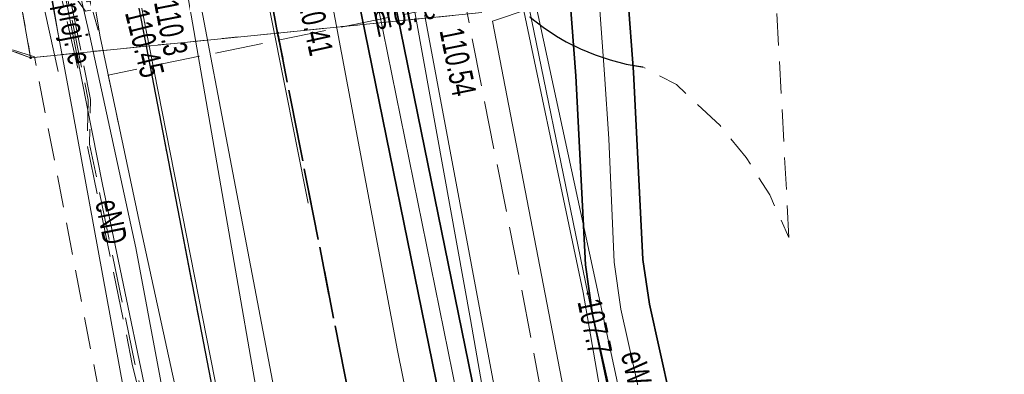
# Model space of a CAD drawing. Header units: metres. Extents: x 0 to 8432273, y 0 to 5705512.
# Tile 18 of 32: x 8403964 to 8403995, y 5705070 to 5705081. Entities that reach past the tile are written whole.
import ezdxf
from ezdxf.enums import TextEntityAlignment as Align

# ---------------------------------------------------------------- set-up
doc = ezdxf.new("R2010")
doc.units = ezdxf.units.M
doc.header["$MEASUREMENT"] = 0
for name, pattern in [('1.0_0.5', [1.5, 1, -0.5]), ('1.5_0.5', [2, 1.5, -0.5]), ('1.5_1.0', [2.5, 1.5, -1]), ('219-500', [0]), ('egug-500', [1, 0.5, -0.5])]:
    doc.linetypes.add(name, pattern=pattern)
doc.layers.get('0').update_dxf_attribs({"color": 250, "linetype": 'CONTINUOUS', "lineweight": 100})
for name, color, linetype in [('203-punkt graniczny', 7, 'CONTINUOUS'), ('216-obręb ewidencyjny', 7, 'CONTINUOUS'), ('218-kontur użytku gruntowego', 7, 'CONTINUOUS'), ('219-działka ewidencyjna', 7, 'CONTINUOUS'), ('chodnik', 7, 'CONTINUOUS'), ('jezdnia', 7, 'CONTINUOUS'), ('krawężnik', 7, 'CONTINUOUS'), ('obudowa ochronna przewodu', 7, 'CONTINUOUS'), ('pikieta sztuczna-Atr2', 7, 'CONTINUOUS'), ('przewód ciepłowniczy', 7, 'CONTINUOUS'), ('przewód elektroenergetyczny podziemny', 7, 'CONTINUOUS'), ('przewód elektroenergetyczny podziemny - ob. projektowany', 7, 'CONTINUOUS'), ('przewód elektroenergetyczny podziemny - ob. projektowany-Atr1', 7, 'CONTINUOUS'), ('przewód elektroenergetyczny podziemny-Atr1', 7, 'CONTINUOUS'), ('przewód gazowy', 7, 'CONTINUOUS'), ('przewód kanalizacyjny', 7, 'CONTINUOUS'), ('przewód telekomunikacyjny podziemny', 7, 'CONTINUOUS'), ('przewód wodociągowy', 7, 'CONTINUOUS'), ('rzędna', 7, 'CONTINUOUS'), ('rzędna-Atr2', 7, 'CONTINUOUS')]:
    doc.layers.add(name, color=color, linetype=linetype)
doc.layers.add('PL_AR_01-MAPA', color=7, linetype='CONTINUOUS', lineweight=15)
doc.layers.add('PL_AR_01-MAPA dwg', color=7, linetype='CONTINUOUS', lineweight=15)
doc.styles.get("Standard").update_dxf_attribs({"font": 'arial.ttf', "width": 0.75})
picture_1 = doc.add_image_def('image1.jpg', size_in_pixel=(7008, 9952))

# ---------------------------------------------------------------- blocks, each defined once
blk = doc.blocks.new('203')
at = {"linetype": 'Continuous', "lineweight": 0}
h = blk.add_hatch(color=0, dxfattribs=at)
edge = h.paths.add_edge_path()
edge.add_arc((0, 0), 0.045, 0, 360)
blk = doc.blocks.new('PW01')
at = {"linetype": 'Continuous', "lineweight": 13}
h = blk.add_hatch(color=0, dxfattribs=at)
edge = h.paths.add_edge_path()
edge.add_arc((0, 0), 0.045, 0, 360)
blk = doc.blocks.new('MDCP')
at = {"layer": '216-obręb ewidencyjny', "color": 7, "linetype": '1.5_1.0', "lineweight": 35, "flags": 128}
for points in [[(8404146.363, 5705453.777), (8404111.363, 5705441.777), (8403920.073, 5705370.267), (8403918.773, 5705369.777), (8403913.373, 5705367.757), (8403915.103, 5705360.627), (8403917.123, 5705352.697), (8403937.183, 5705274.227), (8403937.593, 5705272.627), (8403940.133, 5705262.657), (8403940.223, 5705262.307), (8403964.903, 5705124.717), (8403969.673, 5705098.087), (8403969.093, 5705097.927), (8403972.523, 5705080.457), (8404007.863, 5704900.207), (8404028.723, 5704792.647), (8404031.533, 5704778.137), (8404034.313, 5704763.977), (8404037.303, 5704748.697), (8404437.693, 5704886.347), (8404446.653, 5704889.427), (8404442.503, 5704900.377), (8404437.793, 5704912.807), (8404423.413, 5704948.867), (8404412.003, 5704978.447), (8404391.393, 5705031.847), (8404368.903, 5705090.837), (8404326.693, 5705200.827), (8404224.843, 5705466.277), (8404217.173, 5705483.997), (8404208.123, 5705480.137)], [(8403760.533, 5704983.797), (8403772.163, 5704956.317), (8403783.973, 5704928.897), (8403796.933, 5704901.947), (8403810.733, 5704875.317), (8403896.003, 5704716.687), (8403923.053, 5704725.937), (8403950.423, 5704735.297), (8403953.233, 5704736.257), (8403971.833, 5704742.607), (8403985.593, 5704747.317), (8403996.613, 5704751.087), (8404027.053, 5704761.497), (8404034.313, 5704763.977), (8404031.533, 5704778.137), (8404028.723, 5704792.647), (8404007.863, 5704900.207), (8403972.523, 5705080.457), (8403969.093, 5705097.927), (8403969.673, 5705098.087), (8403964.903, 5705124.717), (8403940.223, 5705262.307), (8403940.133, 5705262.657), (8403937.593, 5705272.627), (8403937.183, 5705274.227), (8403917.123, 5705352.697), (8403915.103, 5705360.627), (8403913.373, 5705367.757), (8403907.573, 5705366.207), (8403906.683, 5705365.967), (8403741.403, 5705321.727), (8403658.613, 5705306.157), (8403636.613, 5705302.027), (8403640.063, 5705284.487), (8403643.453, 5705270.117), (8403647.873, 5705256.107), (8403653.303, 5705242.457), (8403659.763, 5705229.177), (8403681.033, 5705189.207), (8403695.313, 5705162.417), (8403706.593, 5705141.237), (8403707.433, 5705139.547), (8403711.833, 5705130.687), (8403716.403, 5705119.867), (8403717.903, 5705115.677), (8403720.353, 5705108.817), (8403723.643, 5705097.497), (8403731.603, 5705068.577), (8403738.713, 5705045.467), (8403740.403, 5705039.987), (8403750.383, 5705011.867)]]:
    blk.add_lwpolyline(points, close=True, dxfattribs=at)
at = {"layer": '218-kontur użytku gruntowego', "color": 3, "linetype": 'egug-500', "lineweight": 18, "flags": 128}
for points in [[(8403969.093, 5705097.927), (8403972.523, 5705080.457)], [(8403972.523, 5705080.457), (8403969.093, 5705097.927)], [(8403964.823, 5705079.687), (8403962.663, 5705091.907)], [(8403962.663, 5705091.907), (8403964.823, 5705079.687)], [(8403948.413, 5705085.737), (8403964.823, 5705079.687)], [(8403972.523, 5705080.457), (8403978.893, 5705081.097)], [(8403964.823, 5705079.687), (8403972.523, 5705080.457)]]:
    blk.add_lwpolyline(points, dxfattribs=at)
at = {"layer": '219-działka ewidencyjna', "color": 7, "linetype": '219-500', "lineweight": 18, "flags": 128}
for points in [[(8403969.093, 5705097.927), (8403972.523, 5705080.457)], [(8403964.823, 5705079.687), (8403962.663, 5705091.907)], [(8403948.413, 5705085.737), (8403964.823, 5705079.687)], [(8403978.893, 5705081.097), (8403972.523, 5705080.457)], [(8403964.823, 5705079.687), (8403972.523, 5705080.457)]]:
    blk.add_lwpolyline(points, dxfattribs=at)
at = {"layer": 'chodnik', "color": 7, "linetype": '1.0_0.5', "lineweight": 18, "flags": 128}
for points in [[(8403988.463, 5705074.077), (8403988.053, 5705081.637), (8403987.093, 5705081.747), (8403986.273, 5705082.187), (8403985.453, 5705082.787), (8403984.953, 5705083.257), (8403984.623, 5705083.617), (8403984.393, 5705083.987), (8403984.143, 5705084.497), (8403983.903, 5705085.197), (8403981.793, 5705095.227), (8403981.673, 5705096.097), (8403981.713, 5705096.297), (8403979.833, 5705102.477), (8403979.363, 5705102.257), (8403978.933, 5705102.007), (8403978.513, 5705101.737), (8403978.113, 5705101.427), (8403977.743, 5705101.097), (8403977.403, 5705100.737), (8403977.073, 5705100.347), (8403976.783, 5705099.947), (8403976.523, 5705099.517), (8403976.293, 5705099.077), (8403976.093, 5705098.617), (8403975.933, 5705098.137), (8403975.813, 5705097.657), (8403975.733, 5705097.247), (8403975.673, 5705096.747), (8403975.663, 5705096.247), (8403975.683, 5705095.747), (8403975.733, 5705095.257), (8403975.793, 5705094.937), (8403976.773, 5705090.007), (8403977.743, 5705084.537), (8403977.963, 5705084.087), (8403978.213, 5705083.657), (8403978.473, 5705083.227), (8403978.753, 5705082.817), (8403979.063, 5705082.417), (8403979.353, 5705082.017), (8403979.683, 5705081.627), (8403980.033, 5705081.277), (8403980.403, 5705080.937), (8403980.803, 5705080.637), (8403981.213, 5705080.357), (8403981.513, 5705080.187), (8403981.963, 5705079.967), (8403982.423, 5705079.777), (8403982.893, 5705079.617), (8403983.383, 5705079.487), (8403983.903, 5705079.397), (8403984.953, 5705078.847), (8403986.313, 5705077.567), (8403987.123, 5705076.577), (8403987.863, 5705075.407)], [(8403972.633, 5705053.537), (8403973.413, 5705054.177), (8403966.823, 5705088.357), (8403966.003, 5705092.687), (8403965.563, 5705094.617), (8403965.233, 5705094.987), (8403964.873, 5705095.337), (8403964.503, 5705095.667), (8403964.113, 5705095.977), (8403963.703, 5705096.267), (8403963.273, 5705096.527), (8403962.833, 5705096.757), (8403962.763, 5705096.797), (8403962.303, 5705096.997), (8403961.843, 5705097.177), (8403961.363, 5705097.317), (8403960.873, 5705097.437), (8403960.383, 5705097.537), (8403959.883, 5705097.597), (8403959.393, 5705097.627), (8403958.893, 5705097.627), (8403954.663, 5705096.377), (8403954.733, 5705096.097), (8403955.273, 5705093.737), (8403936.823, 5705089.027), (8403935.733, 5705087.357), (8403934.993, 5705085.637), (8403934.593, 5705083.877), (8403934.533, 5705082.337), (8403934.513, 5705081.877), (8403934.513, 5705081.347), (8403933.993, 5705064.357), (8403933.473, 5705047.357), (8403933.583, 5705045.597), (8403933.793, 5705043.587), (8403934.213, 5705043.257), (8403934.263, 5705043.197), (8403939.143, 5705042.117), (8403941.833, 5705040.777), (8403941.873, 5705040.837), (8403941.143, 5705042.427), (8403940.543, 5705043.157), (8403940.333, 5705043.457), (8403940.313, 5705043.447), (8403935.323, 5705044.577), (8403935.193, 5705045.907), (8403935.103, 5705047.077), (8403935.123, 5705047.767), (8403935.443, 5705059.437), (8403936.123, 5705080.117), (8403937.103, 5705082.597), (8403944.703, 5705084.537), (8403947.873, 5705085.477), (8403953.093, 5705083.547), (8403964.943, 5705079.717), (8403970.073, 5705053.007)]]:
    blk.add_lwpolyline(points, close=True, dxfattribs=at)
at = {"layer": 'jezdnia', "color": 7, "linetype": '1.5_0.5', "lineweight": 18, "flags": 128}
blk.add_lwpolyline([(8403991.023, 5705001.867), (8403988.823, 5705011.437), (8403988.803, 5705011.837), (8403988.793, 5705012.337), (8403985.883, 5705026.867), (8403984.863, 5705036.857), (8403984.753, 5705037.897), (8403983.493, 5705050.907), (8403983.133, 5705054.767), (8403982.793, 5705057.887), (8403982.663, 5705058.897), (8403982.513, 5705059.917), (8403980.073, 5705072.757), (8403977.743, 5705084.537), (8403976.773, 5705090.007), (8403975.793, 5705094.937), (8403975.733, 5705095.257), (8403975.683, 5705095.747), (8403975.663, 5705096.247), (8403975.673, 5705096.747), (8403975.733, 5705097.247), (8403975.813, 5705097.657), (8403975.933, 5705098.137), (8403976.093, 5705098.617), (8403976.293, 5705099.077), (8403976.523, 5705099.517), (8403965.563, 5705094.617), (8403966.003, 5705092.687), (8403966.823, 5705088.357), (8403973.413, 5705054.177), (8403975.043, 5705046.107), (8403986.303, 5704986.767), (8403987.123, 5704982.487), (8403991.563, 5704959.237), (8403994.713, 5704942.947), (8403999.713, 5704917.207), (8404000.793, 5704911.197), (8404000.813, 5704910.697), (8404000.783, 5704910.197), (8404000.703, 5704909.707), (8404000.573, 5704909.227), (8404000.403, 5704908.757), (8404000.273, 5704908.477), (8404000.023, 5704908.047), (8403999.743, 5704907.637), (8403999.413, 5704907.257), (8403999.053, 5704906.907), (8403998.653, 5704906.607), (8403998.233, 5704906.337), (8403997.903, 5704906.167), (8404012.833, 5704910.607), (8404012.363, 5704910.707), (8404011.883, 5704910.827), (8404011.403, 5704910.977), (8404010.943, 5704911.157), (8404010.483, 5704911.367), (8404010.073, 5704911.587), (8404009.643, 5704911.837), (8404009.223, 5704912.117), (8404009.163, 5704912.167), (8404008.803, 5704912.517), (8404008.463, 5704912.887), (8404008.153, 5704913.277), (8404008.043, 5704913.437), (8404007.763, 5704913.847), (8404007.523, 5704914.287), (8404001.783, 5704943.887), (8404000.023, 5704952.997), (8403999.563, 5704955.337), (8403994.473, 5704982.007), (8403994.253, 5704983.167)], close=True, dxfattribs=at)
at = {"layer": 'krawężnik', "color": 7, "linetype": 'Continuous', "lineweight": 25, "flags": 128}
for points in [[(8403980.403, 5705080.937), (8403980.803, 5705080.637), (8403981.213, 5705080.357), (8403981.513, 5705080.187), (8403981.963, 5705079.967), (8403982.423, 5705079.777), (8403982.893, 5705079.617), (8403983.383, 5705079.487), (8403983.873, 5705079.407), (8403983.903, 5705079.397)], [(8403965.563, 5705094.617), (8403966.003, 5705092.687), (8403966.823, 5705088.357), (8403973.413, 5705054.177), (8403975.043, 5705046.107), (8403986.303, 5704986.767), (8403987.123, 5704982.487), (8403991.563, 5704959.237), (8403994.713, 5704942.947), (8403999.713, 5704917.207), (8404000.793, 5704911.197), (8404000.813, 5704910.697), (8404000.783, 5704910.197), (8404000.703, 5704909.707), (8404000.573, 5704909.227), (8404000.403, 5704908.757), (8404000.273, 5704908.477), (8404000.023, 5704908.047), (8403999.743, 5704907.637), (8403999.413, 5704907.257), (8403999.053, 5704906.907), (8403998.653, 5704906.607), (8403998.233, 5704906.337), (8403997.903, 5704906.167)]]:
    blk.add_lwpolyline(points, dxfattribs=at)
at = {"layer": 'obudowa ochronna przewodu', "color": 7, "linetype": 'CONTINUOUS', "lineweight": 35}
for p, q in [((8403965.774, 5705127.207), (8403967.163, 5705129.705)), ((8403967.163, 5705129.705), (8403967.643, 5705129.437)), ((8403968.124, 5705129.17), (8403967.643, 5705129.437)), ((8403966.932, 5705127.028), (8403968.124, 5705129.17)), ((8403984.724, 5705033.787), (8403965.774, 5705127.207)), ((8403985.802, 5705034.007), (8403966.932, 5705127.028)), ((8403978.853, 5705096.82), (8403978.053, 5705096.407)), ((8403978.95, 5705096.632), (8403978.853, 5705096.82)), ((8403979.429, 5705096.145), (8403978.95, 5705096.632)), ((8403977.254, 5705095.994), (8403978.053, 5705096.407)), ((8403977.477, 5705095.563), (8403977.254, 5705095.994)), ((8403979.514, 5705096.1), (8403979.429, 5705096.145)), ((8403980.115, 5705095.613), (8403979.514, 5705096.1)), ((8403978.337, 5705094.689), (8403977.477, 5705095.563)), ((8403981.176, 5705093.929), (8403980.115, 5705095.613)), ((8403978.513, 5705094.595), (8403978.337, 5705094.689)), ((8403978.751, 5705094.402), (8403978.513, 5705094.595)), ((8403979.491, 5705093.226), (8403978.751, 5705094.402)), ((8403981.666, 5705091.809), (8403981.176, 5705093.929)), ((8403979.921, 5705091.366), (8403979.491, 5705093.226)), ((8403982.351, 5705089.33), (8403981.666, 5705091.809)), ((8403980.595, 5705088.925), (8403979.921, 5705091.366)), ((8403983.207, 5705084.723), (8403982.351, 5705089.33)), ((8403981.42, 5705084.492), (8403980.595, 5705088.925)), ((8403983.612, 5705079.233), (8403983.207, 5705084.723)), ((8403981.815, 5705079.122), (8403981.42, 5705084.492)), ((8403982.116, 5705073.221), (8403981.815, 5705079.122)), ((8403983.91, 5705073.394), (8403983.612, 5705079.233)), ((8403982.337, 5705071.675), (8403982.116, 5705073.221)), ((8403984.11, 5705071.999), (8403983.91, 5705073.394)), ((8403985.432, 5705066.073), (8403984.11, 5705071.999)), ((8403983.675, 5705065.682), (8403982.337, 5705071.675)), ((8403990.555, 5705042.826), (8403985.432, 5705066.073)), ((8403988.791, 5705042.468), (8403983.675, 5705065.682)), ((8403991.724, 5705036.511), (8403990.555, 5705042.826)), ((8403989.962, 5705036.144), (8403988.791, 5705042.468)), ((8403994.315, 5705025.357), (8403991.724, 5705036.511)), ((8403992.551, 5705024.997), (8403989.962, 5705036.144)), ((8403989.313, 5705016.925), (8403985.802, 5705034.007)), ((8403988.234, 5705016.71), (8403984.724, 5705033.787)), ((8403995.552, 5705018.338), (8403994.315, 5705025.357)), ((8403993.774, 5705018.057), (8403992.551, 5705024.997)), ((8403995.781, 5705016.704), (8403995.552, 5705018.338)), ((8403994.005, 5705016.411), (8403993.774, 5705018.057)), ((8403993.703, 5704988.552), (8403988.234, 5705016.71)), ((8403994.783, 5704988.762), (8403989.313, 5705016.925)), ((8403996.722, 5705011.779), (8403995.781, 5705016.704)), ((8403994.944, 5705011.496), (8403994.005, 5705016.411)), ((8403996.879, 5705010.546), (8403996.722, 5705011.779)), ((8403995.067, 5705010.528), (8403994.944, 5705011.496)), ((8403996.769, 5705009.523), (8403996.879, 5705010.546)), ((8403994.957, 5705009.512), (8403995.067, 5705010.528)), ((8403995.15, 5705007.919), (8403994.957, 5705009.512)), ((8403996.937, 5705008.135), (8403996.769, 5705009.523)), ((8403996.937, 5705008.135), (8403996.043, 5705008.027)), ((8403995.15, 5705007.919), (8403996.043, 5705008.027)), ((8403994.783, 5704988.762), (8403994.243, 5704988.657)), ((8403993.703, 5704988.552), (8403994.243, 5704988.657))]:
    blk.add_line(p, q, dxfattribs=at)
at = {"layer": 'przewód ciepłowniczy', "color": 212, "linetype": 'Continuous', "lineweight": 18, "flags": 128}
blk.add_lwpolyline([(8403967.643, 5705129.437), (8403966.353, 5705127.117), (8403985.263, 5705033.897)], dxfattribs=at)
at = {"layer": 'przewód elektroenergetyczny podziemny', "color": 1, "linetype": 'Continuous', "lineweight": 18, "flags": 128}
for points in [[(8403972.693, 5705127.647), (8403975.633, 5705114.827), (8403976.333, 5705114.607), (8403976.713, 5705113.827), (8403978.413, 5705106.197), (8403980.403, 5705097.487), (8403983.733, 5705082.357), (8403979.223, 5705080.827), (8403982.333, 5705064.647), (8403984.543, 5705064.897), (8403986.463, 5705063.707), (8403989.983, 5705045.957), (8403991.463, 5705039.407), (8403992.293, 5705035.767), (8403994.423, 5705023.847), (8403997.083, 5705010.147), (8403999.373, 5704998.027), (8404001.403, 5704987.037), (8404004.283, 5704972.137), (8404006.323, 5704961.117), (8404008.203, 5704949.997), (8404010.513, 5704938.807), (8404021.923, 5704941.867)], [(8403975.773, 5705111.547), (8403977.223, 5705102.247), (8403978.593, 5705096.547), (8403979.403, 5705092.627), (8403980.863, 5705086.657), (8403981.353, 5705084.267), (8403981.463, 5705083.907), (8403981.343, 5705083.427), (8403981.193, 5705083.247), (8403980.753, 5705083.027), (8403977.913, 5705081.997), (8403977.623, 5705081.907), (8403977.253, 5705081.577), (8403977.203, 5705081.487), (8403977.113, 5705080.997), (8403980.413, 5705063.317)], [(8403975.343, 5705112.007), (8403976.893, 5705103.327), (8403978.413, 5705096.117), (8403975.103, 5705090.277), (8403976.633, 5705082.047), (8403978.533, 5705071.517), (8403979.993, 5705063.167), (8403981.413, 5705056.257), (8403987.383, 5705051.417), (8403987.503, 5705051.367), (8403987.783, 5705051.227)], [(8403979.853, 5705099.957), (8403978.243, 5705094.187), (8403978.693, 5705089.867), (8403978.713, 5705089.627), (8403979.933, 5705087.157), (8403980.523, 5705084.797), (8403980.253, 5705082.847), (8403984.153, 5705064.727), (8403986.563, 5705051.827), (8403987.303, 5705045.927), (8403988.013, 5705042.987), (8403988.373, 5705040.347), (8403989.933, 5705033.887), (8403992.163, 5705024.367), (8403992.683, 5705019.877), (8403994.523, 5705008.997), (8403996.243, 5704998.077), (8403999.153, 5704986.707), (8404000.593, 5704979.377)], [(8403902.223, 5705081.917), (8403913.423, 5705084.757), (8403920.973, 5705086.717), (8403930.253, 5705089.047), (8403934.393, 5705090.127), (8403936.063, 5705090.557), (8403949.553, 5705093.997), (8403955.163, 5705095.437), (8403956.773, 5705095.857), (8403961.243, 5705096.877), (8403961.653, 5705096.967), (8403963.143, 5705094.387), (8403964.483, 5705088.807), (8403967.063, 5705075.727), (8403969.003, 5705066.407), (8403965.883, 5705065.877), (8403966.153, 5705064.377)], [(8403996.043, 5705008.027), (8403995.963, 5705010.547), (8403995.823, 5705011.577), (8403994.663, 5705018.197), (8403993.433, 5705025.177), (8403990.843, 5705036.327), (8403989.673, 5705042.647), (8403987.783, 5705051.227), (8403984.553, 5705065.877), (8403983.223, 5705071.837), (8403983.013, 5705073.307), (8403982.843, 5705077.157), (8403982.713, 5705079.177), (8403982.313, 5705084.607), (8403981.473, 5705089.127), (8403980.333, 5705093.577), (8403979.013, 5705095.347), (8403978.053, 5705096.407), (8403977.993, 5705096.687)], [(8403944.683, 5705093.117), (8403948.073, 5705094.197), (8403949.153, 5705094.437), (8403950.263, 5705094.227), (8403952.063, 5705093.117), (8403952.663, 5705093.037), (8403954.113, 5705093.067), (8403956.733, 5705093.717), (8403958.143, 5705094.047), (8403960.363, 5705094.977), (8403962.123, 5705095.257), (8403963.003, 5705095.037), (8403964.083, 5705093.727), (8403964.243, 5705093.277), (8403964.773, 5705091.547), (8403965.663, 5705087.167), (8403966.633, 5705082.447), (8403966.993, 5705080.337), (8403968.233, 5705074.437), (8403969.673, 5705067.857)], [(8403963.013, 5705095.487), (8403963.913, 5705092.527), (8403964.963, 5705087.727), (8403966.673, 5705080.357), (8403968.103, 5705073.757), (8403969.983, 5705063.697), (8403971.993, 5705053.127), (8403974.373, 5705039.527), (8403975.483, 5705034.037), (8403977.393, 5705022.817), (8403980.103, 5705009.997), (8403982.133, 5704998.657), (8403984.243, 5704987.517), (8403984.843, 5704985.207), (8403986.643, 5704975.497), (8403988.953, 5704962.697), (8403990.733, 5704953.517), (8403990.363, 5704953.117), (8403989.583, 5704952.917), (8403988.573, 5704953.677)], [(8403966.243, 5705064.377), (8403965.933, 5705066.037), (8403968.233, 5705066.517), (8403966.143, 5705077.987), (8403964.503, 5705086.707), (8403963.143, 5705094.387)], [(8403964.063, 5705085.817), (8403965.463, 5705085.517), (8403966.273, 5705081.917), (8403966.583, 5705081.427), (8403979.143, 5705083.777), (8403979.873, 5705083.657), (8403979.983, 5705083.117), (8403982.193, 5705072.327), (8403983.033, 5705068.337)], [(8403964.133, 5705085.697), (8403965.353, 5705085.397), (8403966.113, 5705081.717), (8403966.533, 5705081.137), (8403979.103, 5705083.567), (8403979.733, 5705083.527), (8403979.793, 5705083.087), (8403982.043, 5705072.357), (8403982.743, 5705068.337)]]:
    blk.add_lwpolyline(points, dxfattribs=at)
at = {"layer": 'przewód elektroenergetyczny podziemny - ob. projektowany', "color": 1, "linetype": '1.5_0.5', "lineweight": 18, "flags": 128}
for points in [[(8403927.363, 5705105.177), (8403927.683, 5705104.187), (8403931.853, 5705105.287), (8403937.143, 5705084.737), (8403937.733, 5705084.647), (8403951.943, 5705087.687), (8403962.603, 5705090.267), (8403963.873, 5705089.647), (8403964.773, 5705085.807), (8403965.693, 5705080.367)], [(8403966.293, 5705079.357), (8403964.613, 5705086.667), (8403964.143, 5705088.667), (8403966.303, 5705089.867), (8403977.533, 5705093.497), (8403979.633, 5705097.287), (8403985.313, 5705098.767), (8403986.183, 5705100.057), (8403990.353, 5705101.097), (8403992.063, 5705101.237), (8403996.973, 5705102.437)], [(8403981.123, 5705096.287), (8403982.333, 5705089.197), (8403983.803, 5705082.547), (8403967.243, 5705079.147), (8403967.553, 5705077.667)], [(8403966.923, 5705080.547), (8403966.653, 5705081.517), (8403965.503, 5705085.307), (8403964.003, 5705089.807), (8403962.693, 5705090.407), (8403951.943, 5705087.777), (8403937.623, 5705084.747), (8403937.173, 5705084.417), (8403932.383, 5705083.317), (8403914.893, 5705079.057), (8403894.863, 5705073.867), (8403892.383, 5705073.417), (8403891.323, 5705074.117), (8403885.863, 5705076.837), (8403883.183, 5705076.127), (8403873.483, 5705073.587), (8403872.503, 5705073.757), (8403852.073, 5705068.647), (8403839.743, 5705065.357), (8403839.083, 5705064.987), (8403825.843, 5705061.737), (8403784.533, 5705051.237), (8403783.573, 5705051.087)], [(8403845.023, 5705059.367), (8403843.583, 5705059.077), (8403842.593, 5705063.387), (8403852.793, 5705065.997), (8403853.013, 5705065.647), (8403881.783, 5705073.127), (8403890.283, 5705075.377), (8403892.723, 5705073.917), (8403894.003, 5705074.157), (8403894.963, 5705074.477), (8403914.123, 5705079.417), (8403926.383, 5705082.717), (8403944.023, 5705087.387), (8403946.873, 5705088.117), (8403947.093, 5705087.257), (8403954.673, 5705084.437), (8403965.263, 5705085.507), (8403966.693, 5705078.387), (8403966.663, 5705076.987), (8403968.073, 5705070.147), (8403968.783, 5705066.967), (8403969.193, 5705064.747), (8403969.673, 5705062.227), (8403970.253, 5705059.107), (8403970.663, 5705058.907), (8403973.713, 5705042.537), (8403973.393, 5705041.527), (8403974.233, 5705036.577), (8403975.213, 5705031.537), (8403976.333, 5705025.787), (8403977.303, 5705020.887), (8403978.153, 5705016.477), (8403979.063, 5705012.077), (8403980.293, 5705011.987), (8403982.403, 5705000.997), (8403983.013, 5704998.447)], [(8403845.003, 5705059.447), (8403843.643, 5705059.177), (8403842.693, 5705063.327), (8403852.753, 5705065.897), (8403852.973, 5705065.547), (8403881.803, 5705073.047), (8403890.273, 5705075.287), (8403892.703, 5705073.837), (8403894.023, 5705074.077), (8403894.983, 5705074.397), (8403914.143, 5705079.337), (8403926.403, 5705082.637), (8403944.043, 5705087.307), (8403946.813, 5705088.017), (8403947.023, 5705087.197), (8403954.653, 5705084.347), (8403965.193, 5705085.417), (8403966.613, 5705078.377), (8403966.583, 5705076.987), (8403967.993, 5705070.127), (8403968.703, 5705066.947), (8403969.113, 5705064.727), (8403969.593, 5705062.207), (8403970.183, 5705059.057), (8403970.583, 5705058.847), (8403973.633, 5705042.547), (8403973.313, 5705041.527), (8403974.153, 5705036.557), (8403975.133, 5705031.527), (8403976.253, 5705025.777), (8403977.223, 5705020.877), (8403978.073, 5705016.467), (8403978.993, 5705011.997), (8403980.223, 5705011.907), (8403982.323, 5705000.987), (8403982.943, 5704998.427)]]:
    blk.add_lwpolyline(points, dxfattribs=at)
at = {"layer": 'przewód gazowy', "color": 52, "linetype": 'Continuous', "lineweight": 18, "flags": 128}
for points in [[(8403973.853, 5705057.857), (8403969.163, 5705084.857), (8403958.583, 5705082.487), (8403951.343, 5705116.017)], [(8403963.253, 5705106.827), (8403975.343, 5705045.317)], [(8403966.553, 5705100.107), (8403974.543, 5705058.147), (8403976.423, 5705048.247), (8403979.653, 5705031.187)]]:
    blk.add_lwpolyline(points, dxfattribs=at)
at = {"layer": 'przewód kanalizacyjny', "color": 34, "linetype": 'Continuous', "lineweight": 18, "flags": 128}
blk.add_lwpolyline([(8403968.533, 5705100.177), (8403971.583, 5705084.677), (8403973.473, 5705075.147)], dxfattribs=at)
at = {"layer": 'przewód telekomunikacyjny podziemny', "color": 30, "linetype": 'Continuous', "lineweight": 18, "flags": 128}
for points in [[(8403964.243, 5705093.277), (8403964.773, 5705091.547), (8403965.663, 5705087.167), (8403966.633, 5705082.447), (8403966.993, 5705080.337), (8403968.233, 5705074.437), (8403969.673, 5705067.857)], [(8403965.683, 5705079.257), (8403962.473, 5705093.807), (8403961.163, 5705094.107)]]:
    blk.add_lwpolyline(points, dxfattribs=at)
at = {"layer": 'przewód wodociągowy', "color": 5, "linetype": 'Continuous', "lineweight": 18, "flags": 128}
blk.add_lwpolyline([(8404009.083, 5704905.627), (8404006.633, 5704917.727), (8403995.023, 5704975.567), (8403987.693, 5705013.457), (8403983.223, 5705036.567), (8403980.253, 5705050.827), (8403976.263, 5705070.547), (8403973.723, 5705084.047), (8403971.883, 5705092.827), (8403970.473, 5705100.287)], dxfattribs=at)
at = {"layer": '203-punkt graniczny', "color": 7, "linetype": 'Continuous', "lineweight": 18}
for p in [(8403972.523, 5705080.457), (8403964.823, 5705079.687)]:
    blk.add_blockref('203', p, dxfattribs=at)
at = {"layer": 'rzędna', "color": 1, "linetype": 'Continuous', "lineweight": 18}
blk.add_blockref('PW01', (8403982.193, 5705072.327), dxfattribs=at)
at = {"layer": 'pikieta sztuczna-Atr2', "color": 7, "width": 0.667}
for s, rotation, p in [('110.41', 282.524, (8403973.073, 5705081.787)), ('110.3', 281, (8403968.663, 5705081.417))]:
    blk.add_text(s, height=0.75, rotation=rotation, dxfattribs=at).set_placement(p)
for s, rotation, p in [('110.45', 283.958, (8403968.123, 5705081.177)), ('110.54', 281.423, (8403977.933, 5705080.607))]:
    blk.add_text(s, height=0.75, rotation=rotation, dxfattribs=at).set_placement(p, align=Align.MIDDLE_LEFT)
at = {"layer": 'przewód elektroenergetyczny podziemny - ob. projektowany-Atr1', "color": 1, "width": 0.667}
blk.add_text('proj. e', height=0.75, rotation=11.606, dxfattribs=at).set_placement((8403976.463, 5705081.107), align=Align.MIDDLE_CENTER)
blk.add_text('proj. e', height=0.75, rotation=281.382, dxfattribs=at).set_placement((8403966.003, 5705081.397), align=Align.MIDDLE_LEFT)
at = {"layer": 'przewód elektroenergetyczny podziemny-Atr1', "color": 1, "width": 0.667}
for s, rotation, p in [('eND', 281.613, (8403967.343, 5705074.567)), ('eW', 283.39, (8403983.703, 5705070.007))]:
    blk.add_text(s, height=0.75, rotation=rotation, dxfattribs=at).set_placement(p, align=Align.MIDDLE_CENTER)
at = {"layer": 'rzędna-Atr2', "color": 1, "width": 0.667}
blk.add_text('107.7', height=0.75, rotation=281.888, dxfattribs=at).set_placement((8403982.233, 5705072.147), align=Align.MIDDLE_LEFT)

msp = doc.modelspace()

# ---------------------------------------------------------------- block references
at = {"layer": 'PL_AR_01-MAPA dwg', "linetype": 'Continuous'}
msp.add_blockref('MDCP', (0, 0), dxfattribs=at)

# ---------------------------------------------------------------- pictures from other files: only their frames are drawn
at = {"layer": 'PL_AR_01-MAPA', "linetype": 'Continuous'}
image = msp.add_image(picture_1, insert=(8403847.799, 5705189.909), size_in_units=(148.336, 210.651), rotation=-90, dxfattribs=at)
image.dxf.flags = 7

doc.saveas('drawing.dxf')
